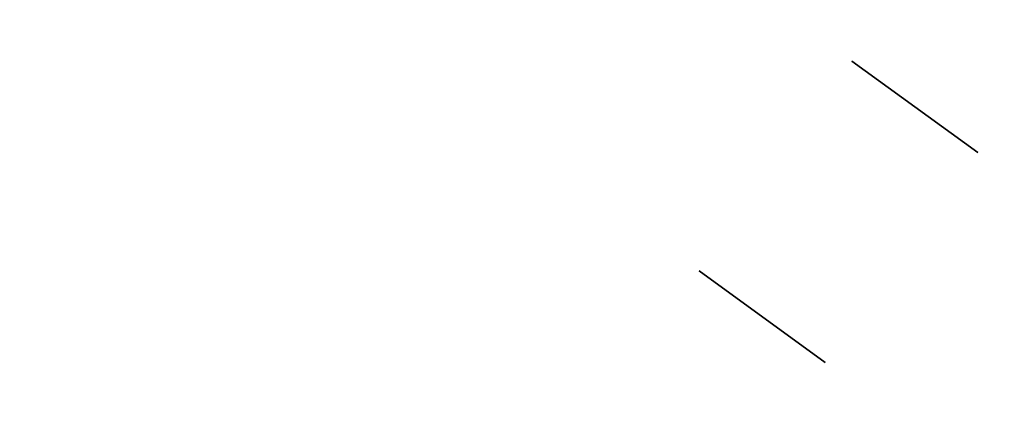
# Model space of a CAD drawing. Header units: millimetres. Extents: x 390 to 1070, y -130 to 550.
# Tile 44 of 57: x 779 to 854, y 349 to 379. Entities that reach past the tile are written whole.
import ezdxf

# ---------------------------------------------------------------- set-up
doc = ezdxf.new("R2010")
doc.units = ezdxf.units.MM

msp = doc.modelspace()

# ---------------------------------------------------------------- linework, layer by layer
at = {"extrusion": (2.27273e-05, -3.59965e-06, 1)}
for points in [[(950.006, 209.999), (949.875, 217.583), (949.483, 225.159), (948.83, 232.716), (947.917, 240.246), (946.745, 247.74), (945.315, 255.19), (943.629, 262.586), (941.689, 269.919), (939.497, 277.181), (937.057, 284.363), (934.37, 291.456), (931.441, 298.453), (928.271, 305.345), (924.867, 312.123), (921.23, 318.78), (917.366, 325.308), (913.28, 331.698), (908.975, 337.944), (904.458, 344.038), (899.734, 349.972), (894.807, 355.74), (889.685, 361.335), (884.373, 366.75), (878.877, 371.978), (873.205, 377.014), (867.362, 381.852), (861.356, 386.485), (855.194, 390.908), (848.883, 395.116), (842.43, 399.104), (835.844, 402.868), (829.132, 406.402), (822.303, 409.702), (815.363, 412.765), (808.322, 415.587), (801.188, 418.165), (793.97, 420.495), (786.675, 422.575), (779.313, 424.403), (771.892, 425.975), (764.422, 427.29), (756.91, 428.348), (749.367, 429.145), (741.801, 429.683), (734.22, 429.959), (726.635, 429.973), (719.053, 429.726), (711.485, 429.218), (703.939, 428.449), (696.423, 427.421), (688.948, 426.134), (681.521, 424.59), (674.152, 422.791), (666.85, 420.739), (659.622, 418.436), (652.478, 415.886), (645.427, 413.091), (638.475, 410.054), (631.633, 406.78), (624.908, 403.272), (618.307, 399.534), (611.84, 395.57), (605.513, 391.386), (599.333, 386.987), (593.31, 382.377), (587.448, 377.562), (581.756, 372.548), (576.241, 367.34), (570.908, 361.946), (565.764, 356.371), (560.816, 350.622), (556.069, 344.705), (551.528, 338.629), (547.2, 332.4), (543.089, 326.025), (539.2, 319.512), (535.538, 312.869), (532.107, 306.104), (528.912, 299.224), (525.956, 292.239), (523.242, 285.155), (520.774, 277.983)], [(949.998, 210), (949.867, 217.585), (949.475, 225.16), (948.822, 232.717), (947.909, 240.247), (946.737, 247.742), (945.307, 255.191), (943.621, 262.587), (941.681, 269.92), (939.49, 277.182), (937.049, 284.364), (934.362, 291.458), (931.433, 298.455), (928.264, 305.346), (924.859, 312.125), (921.222, 318.781), (917.358, 325.309), (913.272, 331.7), (908.968, 337.945), (904.45, 344.039), (899.726, 349.974), (894.799, 355.742), (889.677, 361.336), (884.365, 366.751), (878.87, 371.98), (873.197, 377.016), (867.354, 381.853), (861.348, 386.486), (855.186, 390.909), (848.875, 395.117), (842.422, 399.106), (835.836, 402.869), (829.124, 406.403), (822.295, 409.703), (815.355, 412.767), (808.314, 415.589), (801.18, 418.166), (793.962, 420.497), (786.667, 422.577), (779.305, 424.404), (771.884, 425.976), (764.414, 427.292), (756.902, 428.349), (749.359, 429.147), (741.793, 429.684), (734.212, 429.96), (726.627, 429.974), (719.045, 429.727), (711.477, 429.219), (703.931, 428.45), (696.415, 427.422), (688.94, 426.135), (681.513, 424.591), (674.144, 422.792), (666.842, 420.74), (659.614, 418.438), (652.47, 415.887), (645.419, 413.092), (638.468, 410.056), (631.625, 406.781), (624.9, 403.273), (618.299, 399.535), (611.832, 395.572), (605.505, 391.388), (599.325, 386.988), (593.302, 382.378), (587.44, 377.563), (581.749, 372.549), (576.233, 367.341), (570.9, 361.947), (565.756, 356.372), (560.808, 350.623), (556.061, 344.707), (551.52, 338.63), (547.192, 332.401), (543.081, 326.026), (539.192, 319.513), (535.53, 312.87), (532.1, 306.105), (528.904, 299.226), (525.948, 292.24), (523.234, 285.157), (520.766, 277.984)]]:
    msp.add_lwpolyline(points, dxfattribs=at)
at = {"extrusion": (-2.27273e-05, 3.59965e-06, 1)}
for points in [[(520.762, 277.985), (523.23, 285.157), (525.944, 292.241), (528.9, 299.226), (532.096, 306.106), (535.526, 312.871), (539.188, 319.514), (543.077, 326.027), (547.188, 332.402), (551.516, 338.631), (556.057, 344.707), (560.804, 350.623), (565.752, 356.373), (570.896, 361.948), (576.229, 367.342), (581.745, 372.549), (587.436, 377.564), (593.298, 382.379), (599.321, 386.989), (605.501, 391.388), (611.828, 395.572), (618.295, 399.536), (624.896, 403.274), (631.621, 406.782), (638.464, 410.056), (645.415, 413.093), (652.466, 415.888), (659.61, 418.438), (666.838, 420.741), (674.14, 422.793), (681.509, 424.592), (688.936, 426.136), (696.411, 427.423), (703.927, 428.451), (711.473, 429.22), (719.041, 429.728), (726.623, 429.975), (734.208, 429.961), (741.789, 429.685), (749.355, 429.147), (756.898, 428.35), (764.41, 427.292), (771.88, 425.977), (779.301, 424.404), (786.663, 422.577), (793.958, 420.497), (801.176, 418.167), (808.31, 415.589), (815.351, 412.767), (822.291, 409.704), (829.12, 406.404), (835.832, 402.87), (842.418, 399.106), (848.871, 395.118), (855.182, 390.91), (861.344, 386.487), (867.35, 381.854), (873.193, 377.016), (878.866, 371.98), (884.361, 366.752), (889.673, 361.337), (894.795, 355.742), (899.722, 349.974), (904.446, 344.04), (908.964, 337.946), (913.268, 331.7), (917.354, 325.31), (921.218, 318.782), (924.855, 312.125), (928.26, 305.347), (931.429, 298.455), (934.358, 291.458), (937.045, 284.365), (939.486, 277.183), (941.677, 269.921), (943.617, 262.587), (945.303, 255.192), (946.733, 247.742), (947.905, 240.248), (948.818, 232.718), (949.471, 225.16), (949.863, 217.585), (949.994, 210.001)], [(520.77, 277.983), (523.238, 285.156), (525.952, 292.239), (528.908, 299.225), (532.103, 306.104), (535.534, 312.87), (539.196, 319.513), (543.085, 326.025), (547.196, 332.4), (551.524, 338.63), (556.065, 344.706), (560.812, 350.622), (565.76, 356.371), (570.904, 361.946), (576.237, 367.341), (581.752, 372.548), (587.444, 377.562), (593.306, 382.377), (599.329, 386.987), (605.509, 391.387), (611.836, 395.571), (618.303, 399.534), (624.904, 403.272), (631.629, 406.781), (638.471, 410.055), (645.423, 413.092), (652.474, 415.887), (659.618, 418.437), (666.846, 420.739), (674.148, 422.791), (681.517, 424.59), (688.944, 426.134), (696.419, 427.421), (703.935, 428.45), (711.481, 429.219), (719.049, 429.727), (726.631, 429.974), (734.216, 429.959), (741.797, 429.683), (749.363, 429.146), (756.906, 428.348), (764.418, 427.291), (771.888, 425.975), (779.309, 424.403), (786.671, 422.576), (793.966, 420.496), (801.184, 418.166), (808.318, 415.588), (815.359, 412.766), (822.299, 409.703), (829.128, 406.402), (835.84, 402.868), (842.426, 399.105), (848.879, 395.117), (855.19, 390.909), (861.352, 386.485), (867.358, 381.852), (873.201, 377.015), (878.873, 371.979), (884.369, 366.751), (889.681, 361.336), (894.803, 355.741), (899.73, 349.973), (904.454, 344.039), (908.971, 337.945), (913.276, 331.699), (917.362, 325.308), (921.226, 318.781), (924.863, 312.124), (928.267, 305.346), (931.437, 298.454), (934.366, 291.457), (937.053, 284.363), (939.493, 277.181), (941.685, 269.919), (943.625, 262.586), (945.311, 255.19), (946.741, 247.741), (947.913, 240.247), (948.826, 232.716), (949.479, 225.159), (949.871, 217.584), (950.002, 210)]]:
    msp.add_lwpolyline(points, dxfattribs=at)
at = {"extrusion": (0.809017, -0.587785, -4.67031e-15)}
msp.add_lwpolyline([(838.977, -288.005), (838.953, -289.371), (838.884, -290.735), (838.767, -292.096), (838.604, -293.452), (838.395, -294.801), (838.14, -296.143), (837.839, -297.476), (837.493, -298.797), (837.103, -300.106), (836.667, -301.4), (836.188, -302.679), (835.665, -303.941), (835.1, -305.184), (834.492, -306.408), (833.843, -307.609), (833.154, -308.788), (832.424, -309.943), (831.656, -311.072), (830.849, -312.174), (830.005, -313.249), (829.125, -314.293), (828.21, -315.307), (827.261, -316.289), (826.279, -317.238), (825.265, -318.154), (824.22, -319.033), (823.146, -319.877), (822.044, -320.684), (820.915, -321.452), (819.76, -322.182), (818.581, -322.871), (817.379, -323.52), (816.156, -324.128), (814.913, -324.693), (813.651, -325.216), (812.372, -325.695), (811.077, -326.131), (809.769, -326.522), (808.447, -326.868), (807.115, -327.168), (805.773, -327.423), (804.423, -327.632), (803.067, -327.795), (801.706, -327.912), (800.342, -327.982), (798.977, -328.005)], dxfattribs=at)
at = {"extrusion": (0.809017, -0.587785, -2.37e-15)}
msp.add_lwpolyline([(798.977, 151.995), (800.342, 151.972), (801.706, 151.902), (803.067, 151.785), (804.423, 151.622), (805.773, 151.413), (807.115, 151.158), (808.447, 150.858), (809.769, 150.512), (811.077, 150.121), (812.372, 149.685), (813.651, 149.206), (814.913, 148.683), (816.156, 148.118), (817.379, 147.51), (818.581, 146.861), (819.76, 146.172), (820.915, 145.442), (822.044, 144.674), (823.146, 143.867), (824.22, 143.023), (825.265, 142.144), (826.279, 141.228), (827.261, 140.279), (828.21, 139.297), (829.125, 138.283), (830.005, 137.239), (830.849, 136.164), (831.656, 135.062), (832.424, 133.933), (833.154, 132.778), (833.843, 131.599), (834.492, 130.398), (835.1, 129.174), (835.665, 127.931), (836.188, 126.669), (836.667, 125.39), (837.103, 124.096), (837.493, 122.787), (837.839, 121.466), (838.14, 120.133), (838.395, 118.791), (838.604, 117.442), (838.767, 116.086), (838.884, 114.725), (838.953, 113.361), (838.977, 111.995)], dxfattribs=at)
at = {"extrusion": (0.809017, -0.587785, 7.32696e-16)}
msp.add_lwpolyline([(798.977, -328.005), (800.342, -327.982), (801.706, -327.912), (803.067, -327.795), (804.423, -327.632), (805.773, -327.423), (807.115, -327.168), (808.447, -326.868), (809.769, -326.522), (811.077, -326.131), (812.372, -325.695), (813.651, -325.216), (814.913, -324.693), (816.156, -324.128), (817.379, -323.52), (818.581, -322.871), (819.76, -322.182), (820.915, -321.452), (822.044, -320.684), (823.146, -319.877), (824.22, -319.033), (825.265, -318.154), (826.279, -317.238), (827.261, -316.289), (828.21, -315.307), (829.125, -314.293), (830.005, -313.249), (830.849, -312.174), (831.656, -311.072), (832.424, -309.943), (833.154, -308.788), (833.843, -307.609), (834.492, -306.408), (835.1, -305.184), (835.665, -303.941), (836.188, -302.679), (836.667, -301.4), (837.103, -300.106), (837.493, -298.797), (837.839, -297.476), (838.14, -296.143), (838.395, -294.801), (838.604, -293.452), (838.767, -292.096), (838.884, -290.735), (838.953, -289.371), (838.977, -288.005)], dxfattribs=at)
at = {"extrusion": (0.809017, -0.587785, -9.26918e-16)}
msp.add_lwpolyline([(838.977, 111.995), (838.953, 113.361), (838.884, 114.725), (838.767, 116.086), (838.604, 117.442), (838.395, 118.791), (838.14, 120.133), (837.839, 121.466), (837.493, 122.787), (837.103, 124.096), (836.667, 125.39), (836.188, 126.669), (835.665, 127.931), (835.1, 129.174), (834.492, 130.398), (833.843, 131.599), (833.154, 132.778), (832.424, 133.933), (831.656, 135.062), (830.849, 136.164), (830.005, 137.239), (829.125, 138.283), (828.21, 139.297), (827.261, 140.279), (826.279, 141.228), (825.265, 142.144), (824.22, 143.023), (823.146, 143.867), (822.044, 144.674), (820.915, 145.442), (819.76, 146.172), (818.581, 146.861), (817.379, 147.51), (816.156, 148.118), (814.913, 148.683), (813.651, 149.206), (812.372, 149.685), (811.077, 150.121), (809.769, 150.512), (808.447, 150.858), (807.115, 151.158), (805.773, 151.413), (804.423, 151.622), (803.067, 151.785), (801.706, 151.902), (800.342, 151.972), (798.977, 151.995)], dxfattribs=at)
at = {"extrusion": (0.809017, -0.587785, -3.09182e-15)}
msp.add_lwpolyline([(798.977, -328.005), (800.342, -327.982), (801.706, -327.912), (803.067, -327.795), (804.423, -327.632), (805.773, -327.423), (807.115, -327.168), (808.447, -326.868), (809.769, -326.522), (811.077, -326.131), (812.372, -325.695), (813.651, -325.216), (814.913, -324.693), (816.156, -324.128), (817.379, -323.52), (818.581, -322.871), (819.76, -322.182), (820.915, -321.452), (822.044, -320.684), (823.146, -319.877), (824.22, -319.033), (825.265, -318.154), (826.279, -317.238), (827.261, -316.289), (828.21, -315.307), (829.125, -314.293), (830.005, -313.249), (830.849, -312.174), (831.656, -311.072), (832.424, -309.943), (833.154, -308.788), (833.843, -307.609), (834.492, -306.408), (835.1, -305.184), (835.665, -303.941), (836.188, -302.679), (836.667, -301.4), (837.103, -300.106), (837.493, -298.797), (837.839, -297.476), (838.14, -296.143), (838.395, -294.801), (838.604, -293.452), (838.767, -292.096), (838.884, -290.735), (838.953, -289.371), (838.977, -288.005)], dxfattribs=at)
at = {"extrusion": (0.809017, -0.587785, 3.62043e-15)}
msp.add_lwpolyline([(838.977, 111.995), (838.953, 113.361), (838.884, 114.725), (838.767, 116.086), (838.604, 117.442), (838.395, 118.791), (838.14, 120.133), (837.839, 121.466), (837.493, 122.787), (837.103, 124.096), (836.667, 125.39), (836.188, 126.669), (835.665, 127.931), (835.1, 129.174), (834.492, 130.398), (833.843, 131.599), (833.154, 132.778), (832.424, 133.933), (831.656, 135.062), (830.849, 136.164), (830.005, 137.239), (829.125, 138.283), (828.21, 139.297), (827.261, 140.279), (826.279, 141.228), (825.265, 142.144), (824.22, 143.023), (823.146, 143.867), (822.044, 144.674), (820.915, 145.442), (819.76, 146.172), (818.581, 146.861), (817.379, 147.51), (816.156, 148.118), (814.913, 148.683), (813.651, 149.206), (812.372, 149.685), (811.077, 150.121), (809.769, 150.512), (808.447, 150.858), (807.115, 151.158), (805.773, 151.413), (804.423, 151.622), (803.067, 151.785), (801.706, 151.902), (800.342, 151.972), (798.977, 151.995)], dxfattribs=at)
at = {"extrusion": (0.809017, -0.587785, -5.11774e-15)}
msp.add_lwpolyline([(818.977, 271.995), (818.294, 271.983), (817.612, 271.948), (816.932, 271.89), (816.253, 271.809), (815.579, 271.704), (814.908, 271.577), (814.242, 271.426), (813.581, 271.253), (812.927, 271.058), (812.279, 270.84), (811.64, 270.601), (811.009, 270.339), (810.387, 270.056), (809.776, 269.753), (809.175, 269.428), (808.585, 269.083), (808.008, 268.719), (807.443, 268.334), (806.892, 267.931), (806.355, 267.509), (805.833, 267.069), (805.326, 266.612), (804.835, 266.137), (804.36, 265.646), (803.903, 265.139), (803.463, 264.617), (803.041, 264.08), (802.637, 263.529), (802.253, 262.964), (801.888, 262.387), (801.544, 261.797), (801.219, 261.196), (800.915, 260.585), (800.633, 259.963), (800.371, 259.332), (800.132, 258.693), (799.914, 258.045), (799.718, 257.391), (799.545, 256.73), (799.395, 256.064), (799.268, 255.393), (799.163, 254.718), (799.082, 254.04), (799.023, 253.36), (798.988, 252.678), (798.977, 251.995)], dxfattribs=at)
at = {"extrusion": (0.809017, -0.587785, 6.19288e-15)}
msp.add_lwpolyline([(798.977, -428.005), (798.988, -428.688), (799.023, -429.37), (799.082, -430.05), (799.163, -430.728), (799.268, -431.403), (799.395, -432.074), (799.545, -432.74), (799.718, -433.401), (799.914, -434.055), (800.132, -434.703), (800.371, -435.342), (800.633, -435.973), (800.915, -436.595), (801.219, -437.206), (801.544, -437.807), (801.888, -438.397), (802.253, -438.974), (802.637, -439.539), (803.041, -440.09), (803.463, -440.627), (803.903, -441.149), (804.36, -441.656), (804.835, -442.147), (805.326, -442.622), (805.833, -443.079), (806.355, -443.519), (806.892, -443.941), (807.443, -444.344), (808.008, -444.729), (808.585, -445.093), (809.175, -445.438), (809.776, -445.763), (810.387, -446.066), (811.009, -446.349), (811.64, -446.611), (812.279, -446.85), (812.927, -447.068), (813.581, -447.263), (814.242, -447.436), (814.908, -447.587), (815.579, -447.714), (816.253, -447.819), (816.932, -447.9), (817.612, -447.958), (818.294, -447.993), (818.977, -448.005)], dxfattribs=at)
at = {"extrusion": (0.809017, -0.587785, -1.73165e-15)}
msp.add_lwpolyline([(818.977, 271.995), (818.294, 271.983), (817.612, 271.948), (816.932, 271.89), (816.253, 271.809), (815.579, 271.704), (814.908, 271.577), (814.242, 271.426), (813.581, 271.253), (812.927, 271.058), (812.279, 270.84), (811.64, 270.601), (811.009, 270.339), (810.387, 270.056), (809.776, 269.753), (809.175, 269.428), (808.585, 269.083), (808.008, 268.719), (807.443, 268.334), (806.892, 267.931), (806.355, 267.509), (805.833, 267.069), (805.326, 266.612), (804.835, 266.137), (804.36, 265.646), (803.903, 265.139), (803.463, 264.617), (803.041, 264.08), (802.637, 263.529), (802.253, 262.964), (801.888, 262.387), (801.544, 261.797), (801.219, 261.196), (800.915, 260.585), (800.633, 259.963), (800.371, 259.332), (800.132, 258.693), (799.914, 258.045), (799.718, 257.391), (799.545, 256.73), (799.395, 256.064), (799.268, 255.393), (799.163, 254.718), (799.082, 254.04), (799.023, 253.36), (798.988, 252.678), (798.977, 251.995)], dxfattribs=at)
at = {"extrusion": (0.809017, -0.587785, 5.17482e-15)}
msp.add_lwpolyline([(798.977, -428.005), (798.988, -428.688), (799.023, -429.37), (799.082, -430.05), (799.163, -430.728), (799.268, -431.403), (799.395, -432.074), (799.545, -432.74), (799.718, -433.401), (799.914, -434.055), (800.132, -434.703), (800.371, -435.342), (800.633, -435.973), (800.915, -436.595), (801.219, -437.206), (801.544, -437.807), (801.888, -438.397), (802.253, -438.974), (802.637, -439.539), (803.041, -440.09), (803.463, -440.627), (803.903, -441.149), (804.36, -441.656), (804.835, -442.147), (805.326, -442.622), (805.833, -443.079), (806.355, -443.519), (806.892, -443.941), (807.443, -444.344), (808.008, -444.729), (808.585, -445.093), (809.175, -445.438), (809.776, -445.763), (810.387, -446.066), (811.009, -446.349), (811.64, -446.611), (812.279, -446.85), (812.927, -447.068), (813.581, -447.263), (814.242, -447.436), (814.908, -447.587), (815.579, -447.714), (816.253, -447.819), (816.932, -447.9), (817.612, -447.958), (818.294, -447.993), (818.977, -448.005)], dxfattribs=at)
at = {"extrusion": (0.809017, -0.587785, -3.72897e-15)}
msp.add_lwpolyline([(798.977, 251.995), (798.988, 252.678), (799.023, 253.36), (799.082, 254.04), (799.163, 254.718), (799.268, 255.393), (799.395, 256.064), (799.545, 256.73), (799.718, 257.391), (799.914, 258.045), (800.132, 258.693), (800.371, 259.332), (800.633, 259.963), (800.915, 260.585), (801.219, 261.196), (801.544, 261.797), (801.888, 262.387), (802.253, 262.964), (802.637, 263.529), (803.041, 264.08), (803.463, 264.617), (803.903, 265.139), (804.36, 265.646), (804.835, 266.137), (805.326, 266.612), (805.833, 267.069), (806.355, 267.509), (806.892, 267.931), (807.443, 268.334), (808.008, 268.719), (808.585, 269.083), (809.175, 269.428), (809.776, 269.753), (810.387, 270.056), (811.009, 270.339), (811.64, 270.601), (812.279, 270.84), (812.927, 271.058), (813.581, 271.253), (814.242, 271.426), (814.908, 271.577), (815.579, 271.704), (816.253, 271.809), (816.932, 271.89), (817.612, 271.948), (818.294, 271.983), (818.977, 271.995)], dxfattribs=at)
at = {"extrusion": (0.809017, -0.587785, 8.42406e-15)}
msp.add_lwpolyline([(818.977, -448.005), (818.294, -447.993), (817.612, -447.958), (816.932, -447.9), (816.253, -447.819), (815.579, -447.714), (814.908, -447.587), (814.242, -447.436), (813.581, -447.263), (812.927, -447.068), (812.279, -446.85), (811.64, -446.611), (811.009, -446.349), (810.387, -446.066), (809.776, -445.763), (809.175, -445.438), (808.585, -445.093), (808.008, -444.729), (807.443, -444.344), (806.892, -443.941), (806.355, -443.519), (805.833, -443.079), (805.326, -442.622), (804.835, -442.147), (804.36, -441.656), (803.903, -441.149), (803.463, -440.627), (803.041, -440.09), (802.637, -439.539), (802.253, -438.974), (801.888, -438.397), (801.544, -437.807), (801.219, -437.206), (800.915, -436.595), (800.633, -435.973), (800.371, -435.342), (800.132, -434.703), (799.914, -434.055), (799.718, -433.401), (799.545, -432.74), (799.395, -432.074), (799.268, -431.403), (799.163, -430.728), (799.082, -430.05), (799.023, -429.37), (798.988, -428.688), (798.977, -428.005)], dxfattribs=at)
at = {"extrusion": (0.809017, -0.587785, -1.09032e-14)}
msp.add_lwpolyline([(798.977, -328.005), (798.294, -328.017), (797.612, -328.052), (796.932, -328.11), (796.253, -328.191), (795.579, -328.296), (794.908, -328.423), (794.242, -328.574), (793.581, -328.747), (792.927, -328.942), (792.279, -329.16), (791.64, -329.399), (791.009, -329.661), (790.387, -329.944), (789.776, -330.247), (789.175, -330.572), (788.585, -330.917), (788.008, -331.281), (787.443, -331.666), (786.892, -332.069), (786.355, -332.491), (785.833, -332.931), (785.326, -333.388), (784.835, -333.863), (784.36, -334.354), (783.903, -334.861), (783.463, -335.383), (783.041, -335.92), (782.637, -336.471), (782.253, -337.036), (781.888, -337.613), (781.544, -338.203), (781.219, -338.804), (780.915, -339.415), (780.633, -340.037), (780.371, -340.668), (780.132, -341.307), (779.914, -341.955), (779.718, -342.609), (779.545, -343.27), (779.395, -343.936), (779.268, -344.607), (779.163, -345.282), (779.082, -345.96), (779.023, -346.64), (778.988, -347.322), (778.977, -348.005)], dxfattribs=at)
at = {"extrusion": (0.809017, -0.587785, 3.07983e-15)}
msp.add_lwpolyline([(778.977, 171.995), (778.988, 171.312), (779.023, 170.63), (779.082, 169.95), (779.163, 169.272), (779.268, 168.597), (779.395, 167.926), (779.545, 167.26), (779.718, 166.599), (779.914, 165.945), (780.132, 165.297), (780.371, 164.658), (780.633, 164.027), (780.915, 163.405), (781.219, 162.794), (781.544, 162.193), (781.888, 161.603), (782.253, 161.026), (782.637, 160.461), (783.041, 159.91), (783.463, 159.373), (783.903, 158.851), (784.36, 158.344), (784.835, 157.853), (785.326, 157.378), (785.833, 156.921), (786.355, 156.481), (786.892, 156.059), (787.443, 155.656), (788.008, 155.271), (788.585, 154.907), (789.175, 154.562), (789.776, 154.237), (790.387, 153.934), (791.009, 153.651), (791.64, 153.389), (792.279, 153.15), (792.927, 152.932), (793.581, 152.737), (794.242, 152.564), (794.908, 152.413), (795.579, 152.286), (796.253, 152.181), (796.932, 152.1), (797.612, 152.042), (798.294, 152.007), (798.977, 151.995)], dxfattribs=at)
at = {"extrusion": (0.809017, -0.587785, -4.37034e-15)}
msp.add_lwpolyline([(798.977, 241.995), (798.294, 241.983), (797.612, 241.948), (796.932, 241.89), (796.253, 241.809), (795.579, 241.704), (794.908, 241.577), (794.242, 241.426), (793.581, 241.253), (792.927, 241.058), (792.279, 240.84), (791.64, 240.601), (791.009, 240.339), (790.387, 240.056), (789.776, 239.753), (789.175, 239.428), (788.585, 239.083), (788.008, 238.719), (787.443, 238.334), (786.892, 237.931), (786.355, 237.509), (785.833, 237.069), (785.326, 236.612), (784.835, 236.137), (784.36, 235.646), (783.903, 235.139), (783.463, 234.617), (783.041, 234.08), (782.637, 233.529), (782.253, 232.964), (781.888, 232.387), (781.544, 231.797), (781.219, 231.196), (780.915, 230.585), (780.633, 229.963), (780.371, 229.332), (780.132, 228.693), (779.914, 228.045), (779.718, 227.391), (779.545, 226.73), (779.395, 226.064), (779.268, 225.393), (779.163, 224.718), (779.082, 224.04), (779.023, 223.36), (778.988, 222.678), (778.977, 221.995)], dxfattribs=at)
at = {"extrusion": (0.809017, -0.587785, 2.30734e-14)}
msp.add_lwpolyline([(778.977, -398.005), (778.988, -398.688), (779.023, -399.37), (779.082, -400.05), (779.163, -400.728), (779.268, -401.403), (779.395, -402.074), (779.545, -402.74), (779.718, -403.401), (779.914, -404.055), (780.132, -404.703), (780.371, -405.342), (780.633, -405.973), (780.915, -406.595), (781.219, -407.206), (781.544, -407.807), (781.888, -408.397), (782.253, -408.974), (782.637, -409.539), (783.041, -410.09), (783.463, -410.627), (783.903, -411.149), (784.36, -411.656), (784.835, -412.147), (785.326, -412.622), (785.833, -413.079), (786.355, -413.519), (786.892, -413.941), (787.443, -414.344), (788.008, -414.729), (788.585, -415.093), (789.175, -415.438), (789.776, -415.763), (790.387, -416.066), (791.009, -416.349), (791.64, -416.611), (792.279, -416.85), (792.927, -417.068), (793.581, -417.263), (794.242, -417.436), (794.908, -417.587), (795.579, -417.714), (796.253, -417.819), (796.932, -417.9), (797.612, -417.958), (798.294, -417.993), (798.977, -418.005)], dxfattribs=at)
at = {"extrusion": (1, 0, 0)}
for points in [[(375.33, 251.995), (375.33, 241.995)], [(375.33, -418.005), (375.33, -428.005)], [(371.803, 251.995), (371.803, 241.995)], [(371.803, -418.005), (371.803, -428.005)], [(368.277, 241.995), (368.277, 251.995)], [(368.277, -428.005), (368.277, -418.005)], [(359.15, -348.005), (359.15, -398.005)], [(359.15, 221.995), (359.15, 171.995)], [(355.623, 221.995), (355.623, 171.995)], [(355.623, -348.005), (355.623, -398.005)], [(352.096, 171.995), (352.096, 221.995)], [(352.096, -398.005), (352.096, -348.005)]]:
    msp.add_lwpolyline(points, dxfattribs=at)
for points in [[(852.411, 368.277), (842.703, 375.33)], [(852.411, 368.277), (842.703, 375.33)], [(852.411, 368.277), (842.703, 375.33)], [(852.411, 368.277), (842.703, 375.33)], [(852.411, 368.277), (842.703, 375.33)], [(852.411, 368.277), (842.703, 375.33)], [(842.703, 375.33), (852.411, 368.277)], [(842.703, 375.33), (852.411, 368.277)], [(842.703, 375.33), (852.411, 368.277)], [(830.947, 359.15), (840.655, 352.096)], [(840.655, 352.096), (830.947, 359.15)], [(840.655, 352.096), (830.947, 359.15)], [(840.655, 352.096), (830.947, 359.15)], [(830.947, 359.15), (840.655, 352.096)], [(830.947, 359.15), (840.655, 352.096)]]:
    msp.add_lwpolyline(points)
at = {"extrusion": (0.809017, -0.587785, 1.08814e-15)}
msp.add_lwpolyline([(798.977, -328.005), (798.294, -328.017), (797.612, -328.052), (796.932, -328.11), (796.253, -328.191), (795.579, -328.296), (794.908, -328.423), (794.242, -328.574), (793.581, -328.747), (792.927, -328.942), (792.279, -329.16), (791.64, -329.399), (791.009, -329.661), (790.387, -329.944), (789.776, -330.247), (789.175, -330.572), (788.585, -330.917), (788.008, -331.281), (787.443, -331.666), (786.892, -332.069), (786.355, -332.491), (785.833, -332.931), (785.326, -333.388), (784.835, -333.863), (784.36, -334.354), (783.903, -334.861), (783.463, -335.383), (783.041, -335.92), (782.637, -336.471), (782.253, -337.036), (781.888, -337.613), (781.544, -338.203), (781.219, -338.804), (780.915, -339.415), (780.633, -340.037), (780.371, -340.668), (780.132, -341.307), (779.914, -341.955), (779.718, -342.609), (779.545, -343.27), (779.395, -343.936), (779.268, -344.607), (779.163, -345.282), (779.082, -345.96), (779.023, -346.64), (778.988, -347.322), (778.977, -348.005)], dxfattribs=at)
at = {"extrusion": (0.809017, -0.587785, -2.41417e-15)}
msp.add_lwpolyline([(778.977, 171.995), (778.988, 171.312), (779.023, 170.63), (779.082, 169.95), (779.163, 169.272), (779.268, 168.597), (779.395, 167.926), (779.545, 167.26), (779.718, 166.599), (779.914, 165.945), (780.132, 165.297), (780.371, 164.658), (780.633, 164.027), (780.915, 163.405), (781.219, 162.794), (781.544, 162.193), (781.888, 161.603), (782.253, 161.026), (782.637, 160.461), (783.041, 159.91), (783.463, 159.373), (783.903, 158.851), (784.36, 158.344), (784.835, 157.853), (785.326, 157.378), (785.833, 156.921), (786.355, 156.481), (786.892, 156.059), (787.443, 155.656), (788.008, 155.271), (788.585, 154.907), (789.175, 154.562), (789.776, 154.237), (790.387, 153.934), (791.009, 153.651), (791.64, 153.389), (792.279, 153.15), (792.927, 152.932), (793.581, 152.737), (794.242, 152.564), (794.908, 152.413), (795.579, 152.286), (796.253, 152.181), (796.932, 152.1), (797.612, 152.042), (798.294, 152.007), (798.977, 151.995)], dxfattribs=at)
at = {"extrusion": (0.809017, -0.587785, 2.18417e-15)}
msp.add_lwpolyline([(798.977, 241.995), (798.294, 241.983), (797.612, 241.948), (796.932, 241.89), (796.253, 241.809), (795.579, 241.704), (794.908, 241.577), (794.242, 241.426), (793.581, 241.253), (792.927, 241.058), (792.279, 240.84), (791.64, 240.601), (791.009, 240.339), (790.387, 240.056), (789.776, 239.753), (789.175, 239.428), (788.585, 239.083), (788.008, 238.719), (787.443, 238.334), (786.892, 237.931), (786.355, 237.509), (785.833, 237.069), (785.326, 236.612), (784.835, 236.137), (784.36, 235.646), (783.903, 235.139), (783.463, 234.617), (783.041, 234.08), (782.637, 233.529), (782.253, 232.964), (781.888, 232.387), (781.544, 231.797), (781.219, 231.196), (780.915, 230.585), (780.633, 229.963), (780.371, 229.332), (780.132, 228.693), (779.914, 228.045), (779.718, 227.391), (779.545, 226.73), (779.395, 226.064), (779.268, 225.393), (779.163, 224.718), (779.082, 224.04), (779.023, 223.36), (778.988, 222.678), (778.977, 221.995)], dxfattribs=at)
at = {"extrusion": (0.809017, -0.587785, -4.56198e-15)}
msp.add_lwpolyline([(778.977, -398.005), (778.988, -398.688), (779.023, -399.37), (779.082, -400.05), (779.163, -400.728), (779.268, -401.403), (779.395, -402.074), (779.545, -402.74), (779.718, -403.401), (779.914, -404.055), (780.132, -404.703), (780.371, -405.342), (780.633, -405.973), (780.915, -406.595), (781.219, -407.206), (781.544, -407.807), (781.888, -408.397), (782.253, -408.974), (782.637, -409.539), (783.041, -410.09), (783.463, -410.627), (783.903, -411.149), (784.36, -411.656), (784.835, -412.147), (785.326, -412.622), (785.833, -413.079), (786.355, -413.519), (786.892, -413.941), (787.443, -414.344), (788.008, -414.729), (788.585, -415.093), (789.175, -415.438), (789.776, -415.763), (790.387, -416.066), (791.009, -416.349), (791.64, -416.611), (792.279, -416.85), (792.927, -417.068), (793.581, -417.263), (794.242, -417.436), (794.908, -417.587), (795.579, -417.714), (796.253, -417.819), (796.932, -417.9), (797.612, -417.958), (798.294, -417.993), (798.977, -418.005)], dxfattribs=at)
at = {"extrusion": (0.809017, -0.587785, -1.81686e-14)}
msp.add_lwpolyline([(778.977, -348.005), (778.988, -347.322), (779.023, -346.64), (779.082, -345.96), (779.163, -345.282), (779.268, -344.607), (779.395, -343.936), (779.545, -343.27), (779.718, -342.609), (779.914, -341.955), (780.132, -341.307), (780.371, -340.668), (780.633, -340.037), (780.915, -339.415), (781.219, -338.804), (781.544, -338.203), (781.888, -337.613), (782.253, -337.036), (782.637, -336.471), (783.041, -335.92), (783.463, -335.383), (783.903, -334.861), (784.36, -334.354), (784.835, -333.863), (785.326, -333.388), (785.833, -332.931), (786.355, -332.491), (786.892, -332.069), (787.443, -331.666), (788.008, -331.281), (788.585, -330.917), (789.175, -330.572), (789.776, -330.247), (790.387, -329.944), (791.009, -329.661), (791.64, -329.399), (792.279, -329.16), (792.927, -328.942), (793.581, -328.747), (794.242, -328.574), (794.908, -328.423), (795.579, -328.296), (796.253, -328.191), (796.932, -328.11), (797.612, -328.052), (798.294, -328.017), (798.977, -328.005)], dxfattribs=at)
at = {"extrusion": (0.809017, -0.587785, -1.27563e-14)}
msp.add_lwpolyline([(798.977, 151.995), (798.294, 152.007), (797.612, 152.042), (796.932, 152.1), (796.253, 152.181), (795.579, 152.286), (794.908, 152.413), (794.242, 152.564), (793.581, 152.737), (792.927, 152.932), (792.279, 153.15), (791.64, 153.389), (791.009, 153.651), (790.387, 153.934), (789.776, 154.237), (789.175, 154.562), (788.585, 154.907), (788.008, 155.271), (787.443, 155.656), (786.892, 156.059), (786.355, 156.481), (785.833, 156.921), (785.326, 157.378), (784.835, 157.853), (784.36, 158.344), (783.903, 158.851), (783.463, 159.373), (783.041, 159.91), (782.637, 160.461), (782.253, 161.026), (781.888, 161.603), (781.544, 162.193), (781.219, 162.794), (780.915, 163.405), (780.633, 164.027), (780.371, 164.658), (780.132, 165.297), (779.914, 165.945), (779.718, 166.599), (779.545, 167.26), (779.395, 167.926), (779.268, 168.597), (779.163, 169.272), (779.082, 169.95), (779.023, 170.63), (778.988, 171.312), (778.977, 171.995)], dxfattribs=at)
at = {"extrusion": (0.809017, -0.587785, -1.8753e-14)}
msp.add_lwpolyline([(778.977, 221.995), (778.988, 222.678), (779.023, 223.36), (779.082, 224.04), (779.163, 224.718), (779.268, 225.393), (779.395, 226.064), (779.545, 226.73), (779.718, 227.391), (779.914, 228.045), (780.132, 228.693), (780.371, 229.332), (780.633, 229.963), (780.915, 230.585), (781.219, 231.196), (781.544, 231.797), (781.888, 232.387), (782.253, 232.964), (782.637, 233.529), (783.041, 234.08), (783.463, 234.617), (783.903, 235.139), (784.36, 235.646), (784.835, 236.137), (785.326, 236.612), (785.833, 237.069), (786.355, 237.509), (786.892, 237.931), (787.443, 238.334), (788.008, 238.719), (788.585, 239.083), (789.175, 239.428), (789.776, 239.753), (790.387, 240.056), (791.009, 240.339), (791.64, 240.601), (792.279, 240.84), (792.927, 241.058), (793.581, 241.253), (794.242, 241.426), (794.908, 241.577), (795.579, 241.704), (796.253, 241.809), (796.932, 241.89), (797.612, 241.948), (798.294, 241.983), (798.977, 241.995)], dxfattribs=at)
at = {"extrusion": (0.809017, -0.587785, 1.59418e-14)}
msp.add_lwpolyline([(798.977, -418.005), (798.294, -417.993), (797.612, -417.958), (796.932, -417.9), (796.253, -417.819), (795.579, -417.714), (794.908, -417.587), (794.242, -417.436), (793.581, -417.263), (792.927, -417.068), (792.279, -416.85), (791.64, -416.611), (791.009, -416.349), (790.387, -416.066), (789.776, -415.763), (789.175, -415.438), (788.585, -415.093), (788.008, -414.729), (787.443, -414.344), (786.892, -413.941), (786.355, -413.519), (785.833, -413.079), (785.326, -412.622), (784.835, -412.147), (784.36, -411.656), (783.903, -411.149), (783.463, -410.627), (783.041, -410.09), (782.637, -409.539), (782.253, -408.974), (781.888, -408.397), (781.544, -407.807), (781.219, -407.206), (780.915, -406.595), (780.633, -405.973), (780.371, -405.342), (780.132, -404.703), (779.914, -404.055), (779.718, -403.401), (779.545, -402.74), (779.395, -402.074), (779.268, -401.403), (779.163, -400.728), (779.082, -400.05), (779.023, -399.37), (778.988, -398.688), (778.977, -398.005)], dxfattribs=at)

doc.saveas('drawing.dxf')
